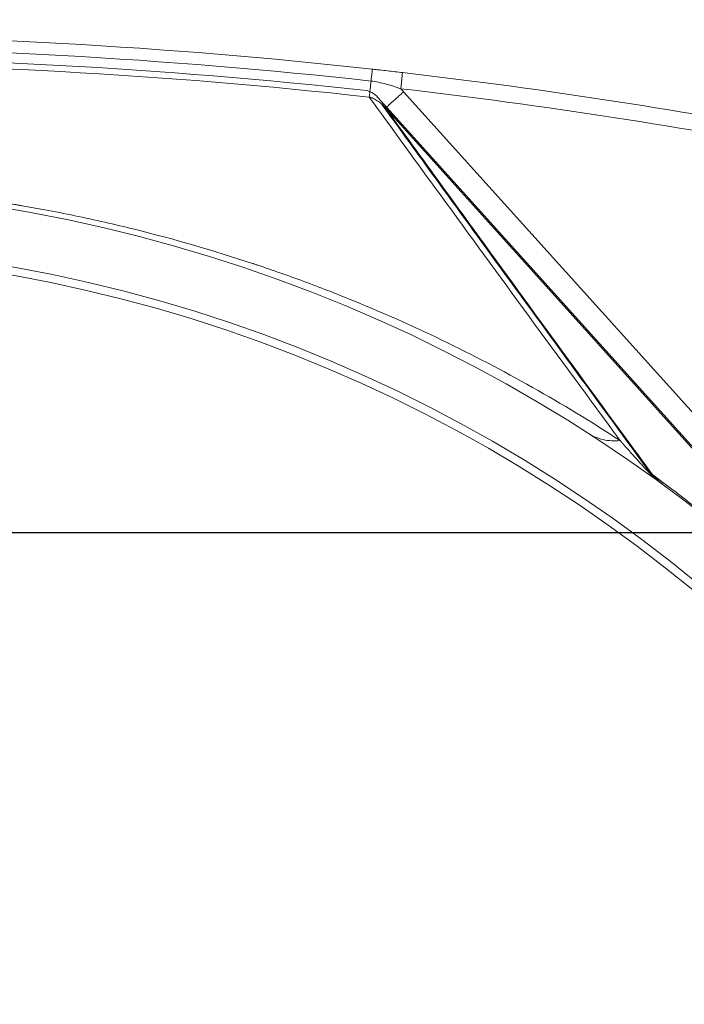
# Model space of a CAD drawing. Header units: millimetres. Extents: x 19214 to 26510, y -7957 to -532.
# Tile 58 of 150: x 25007 to 25089, y -7323 to -7202. Entities that reach past the tile are written whole.
import ezdxf

# ---------------------------------------------------------------- set-up
doc = ezdxf.new("R2010")
doc.units = ezdxf.units.MM
doc.header["$LTSCALE"] = 0.3175
doc.layers.add('1轮廓实线层', color=7, linetype='Continuous', lineweight=18)
doc.layers.add('7标注层', color=4, linetype='Continuous', lineweight=13)
doc.styles.add('PC_TEXTSTYLE', font='ISOCP.SHX', dxfattribs={"width": 0.707, "bigfont": 'GBCBIG.SHX'})
doc.dimstyles.new('GB_LINEAR', dxfattribs={"dimtxt": 3.5, "dimasz": 3.5, "dimexe": 1, "dimexo": 0, "dimgap": 1.5, "dimtad": 1, "dimdsep": 46, "dimtxsty": 'PC_TEXTSTYLE', "dimcen": 0, "dimclrd": 256, "dimclrt": 3, "dimadec": 0, "dimazin": 2, "dimtp": 0.1, "dimtm": 0.1, "dimtfac": 0.71, "dimtdec": 3, "dimtmove": 0, "dimatfit": 3, "dimfxl": 1, "dimtfill": 1, "dimarcsym": 0})

# ---------------------------------------------------------------- blocks, each defined once
blk = doc.blocks.new('*D56')
at = {"layer": '7标注层', "color": 0, "lineweight": -2, "transparency": 16777216}
for p, q in [((24834.45, -7227), (24834.45, -7158.7)), ((25114.45, -7227), (25114.45, -7158.7))]:
    blk.add_line(p, q, dxfattribs=at)
at = {"layer": '7标注层', "lineweight": -2, "transparency": 16777216}
blk.add_line((24850.2, -7163.2), (25098.7, -7163.2), dxfattribs=at)
at = {"layer": '7标注层', "transparency": 16777216}
for points in [[(24850.2, -7160.58), (24850.2, -7165.83), (24834.45, -7163.2)], [(25098.7, -7165.83), (25098.7, -7160.58), (25114.45, -7163.2)]]:
    blk.add_solid(points, dxfattribs=at)
at = {"layer": 'Defpoints', "color": 0, "transparency": 16777216}
for p in [(25114.45, -7163.2), (24834.45, -7227), (25114.45, -7227)]:
    blk.add_point(p, dxfattribs=at)
at = {"layer": '7标注层', "color": 3, "transparency": 16777216, "insert": (24974.45, -7148.58), "char_height": 15.75, "attachment_point": 5, "style": 'PC_TEXTSTYLE', "bg_fill": 3, "box_fill_scale": 1.1, "bg_fill_color": 257, "bg_fill_transparency": 0}
blk.add_mtext('280', dxfattribs=at)
blk = doc.blocks.new('*D57')
at = {"layer": '7标注层', "color": 0, "lineweight": -2, "transparency": 16777216}
for p, q in [((24794.45, -7247), (24794.45, -7118.2)), ((25154.45, -7247), (25154.45, -7118.2))]:
    blk.add_line(p, q, dxfattribs=at)
at = {"layer": '7标注层', "lineweight": -2, "transparency": 16777216}
blk.add_line((25138.7, -7122.7), (24810.2, -7122.7), dxfattribs=at)
at = {"layer": '7标注层', "transparency": 16777216}
for points in [[(24810.2, -7120.08), (24810.2, -7125.33), (24794.45, -7122.7)], [(25138.7, -7125.33), (25138.7, -7120.08), (25154.45, -7122.7)]]:
    blk.add_solid(points, dxfattribs=at)
at = {"layer": 'Defpoints', "color": 0, "transparency": 16777216}
for p in [(24794.45, -7122.7), (24794.45, -7247), (25154.45, -7247)]:
    blk.add_point(p, dxfattribs=at)
at = {"layer": '7标注层', "color": 3, "transparency": 16777216, "insert": (24974.45, -7108.08), "char_height": 15.75, "attachment_point": 5, "style": 'PC_TEXTSTYLE', "bg_fill": 3, "box_fill_scale": 1.1, "bg_fill_color": 257, "bg_fill_transparency": 0}
blk.add_mtext('360', dxfattribs=at)
blk = doc.blocks.new('*D60')
at = {"layer": '7标注层', "color": 0, "lineweight": -2, "transparency": 16777216}
for p, q in [((24832.45, -7265), (25355.46, -7265)), ((25325.83, -7412.5), (25355.46, -7412.5))]:
    blk.add_line(p, q, dxfattribs=at)
at = {"layer": '7标注层', "lineweight": -2, "transparency": 16777216}
blk.add_line((25350.96, -7396.75), (25350.96, -7280.75), dxfattribs=at)
at = {"layer": '7标注层', "transparency": 16777216}
for points in [[(25353.58, -7280.75), (25348.33, -7280.75), (25350.96, -7265)], [(25348.33, -7396.75), (25353.58, -7396.75), (25350.96, -7412.5)]]:
    blk.add_solid(points, dxfattribs=at)
at = {"layer": 'Defpoints', "color": 0, "transparency": 16777216}
for p in [(24832.45, -7265), (25350.96, -7265), (25325.83, -7412.5)]:
    blk.add_point(p, dxfattribs=at)
at = {"layer": '7标注层', "color": 3, "transparency": 16777216, "insert": (25336.33, -7338.75), "char_height": 15.75, "attachment_point": 5, "rotation": 90, "style": 'PC_TEXTSTYLE', "bg_fill": 3, "box_fill_scale": 1.1, "bg_fill_color": 257, "bg_fill_transparency": 0}
blk.add_mtext('147.5', dxfattribs=at)

msp = doc.modelspace()

# ---------------------------------------------------------------- linework, layer by layer
at = {"layer": '1轮廓实线层'}
for p, q in [((25054.238, -7210.32), (25054.469, -7208.333)), ((25054.601, -7210.693), (25100.699, -7261.89)), ((25051.426, -7211.385), (25098.601, -7263.778)), ((25098.474, -7263.893), (25052.376, -7212.697))]:
    msp.add_line(p, q, dxfattribs=at)
for radius in [183, 182]:
    msp.add_circle((24974.452, -7412.501), radius, dxfattribs=at)
for centre, radius, start, end in [((24974.303, -7899.701), 696, 83.694066, 96.305935), ((24974.303, -7899.701), 694.519, 83.694066, 96.305935), ((24974.303, -7899.701), 693.292, 83.727913, 96.27202), ((24974.303, -7899.701), 692.536, 83.694064, 96.305936), ((24974.303, -7899.701), 696, 74.660259, 83.385986), ((24974.303, -7899.701), 696, 74.660259, 83.385986), ((24974.303, -7899.701), 694, 74.660259, 83.385986), ((24974.452, -7412.501), 190, 6.89064, 353.10936)]:
    msp.add_arc(centre, radius, start, end, dxfattribs=at)
for points, knots in [([(25050.588, -7209.384), (25050.599, -7209.279), (25050.61, -7209.177), (25050.632, -7208.98), (25050.643, -7208.885), (25050.663, -7208.705), (25050.672, -7208.619), (25050.69, -7208.461), (25050.698, -7208.388), (25050.712, -7208.257), (25050.719, -7208.198), (25050.73, -7208.096), (25050.735, -7208.052), (25050.742, -7207.983), (25050.745, -7207.956), (25050.749, -7207.921), (25050.75, -7207.912), (25050.75, -7207.912)], [0, 0, 0, 0, 0.1251117, 0.1251117, 0.2502233, 0.2502233, 0.375335, 0.375335, 0.5004466, 0.5004466, 0.6255583, 0.6255583, 0.7506699, 0.7506699, 0.8757816, 0.8757816, 1, 1, 1, 1]), ([(25050.75, -7207.912), (25050.906, -7207.929), (25051.061, -7207.947), (25051.371, -7207.981), (25051.526, -7207.998), (25051.991, -7208.05), (25052.3, -7208.085), (25052.919, -7208.155), (25053.229, -7208.191), (25053.848, -7208.261), (25054.158, -7208.297), (25054.469, -7208.333)], [0, 0, 0, 0, 0.125, 0.125, 0.25, 0.25, 0.5, 0.5, 0.75, 0.75, 1, 1, 1, 1]), ([(25050.37, -7211.356), (25050.379, -7211.268), (25050.392, -7211.156), (25050.421, -7210.891), (25050.438, -7210.738), (25050.476, -7210.398), (25050.496, -7210.211), (25050.54, -7209.813), (25050.563, -7209.602), (25050.588, -7209.384)], [0, 0, 0, 0, 0.25, 0.25, 0.5, 0.5, 0.75, 0.75, 1, 1, 1, 1]), ([(25054.238, -7210.32), (25054.09, -7210.268), (25053.792, -7210.165), (25053.493, -7210.066), (25053.044, -7209.921), (25052.743, -7209.83), (25052.137, -7209.665), (25051.832, -7209.592), (25051.215, -7209.468), (25050.903, -7209.419), (25050.588, -7209.384)], [0, 0, 0, 0, 0.125, 0.25, 0.25, 0.5, 0.5, 0.75, 0.75, 1, 1, 1, 1]), ([(25051.426, -7211.385), (25051.21, -7211.147), (25050.961, -7210.95), (25050.478, -7210.691), (25050.266, -7210.61), (25050.046, -7210.558)], [0, 0, 0, 0, 0.5868311, 0.5868311, 1, 1, 1, 1]), ([(25052.376, -7212.697), (25052.384, -7212.689), (25052.406, -7212.669), (25052.476, -7212.607), (25052.523, -7212.564), (25052.642, -7212.457), (25052.714, -7212.393), (25052.878, -7212.244), (25052.971, -7212.161), (25053.176, -7211.977), (25053.287, -7211.877), (25053.524, -7211.663), (25053.649, -7211.55), (25053.91, -7211.316), (25054.045, -7211.194), (25054.321, -7210.946), (25054.461, -7210.819), (25054.601, -7210.693)], [0, 0, 0, 0, 0.125, 0.125, 0.25, 0.25, 0.375, 0.375, 0.5, 0.5, 0.625, 0.625, 0.75, 0.75, 0.875, 0.875, 1, 1, 1, 1]), ([(25052.376, -7212.697), (25052.372, -7212.692), (25052.368, -7212.687), (25052.359, -7212.678), (25052.347, -7212.663), (25052.318, -7212.63), (25052.259, -7212.564), (25052.208, -7212.509), (25052.103, -7212.4), (25052.031, -7212.33), (25051.883, -7212.194), (25051.807, -7212.128), (25051.649, -7212.001), (25051.568, -7211.94), (25051.443, -7211.853), (25051.4, -7211.824), (25051.314, -7211.769), (25051.27, -7211.742), (25051.138, -7211.664), (25051.047, -7211.615), (25050.908, -7211.548), (25050.861, -7211.527), (25050.765, -7211.486), (25050.669, -7211.448), (25050.571, -7211.414), (25050.496, -7211.391), (25050.458, -7211.379), (25050.414, -7211.367), (25050.392, -7211.361), (25050.382, -7211.359), (25050.376, -7211.357), (25050.373, -7211.356), (25050.37, -7211.356)], [0, 0, 0, 0, 0.0078125, 0.0078125, 0.015625, 0.03125, 0.0625, 0.125, 0.125, 0.25, 0.25, 0.375, 0.375, 0.5, 0.5, 0.5625, 0.5625, 0.625, 0.625, 0.75, 0.75, 0.8125, 0.8125, 0.875, 0.9375, 0.9375, 0.96875, 0.984375, 0.9921875, 0.9960937, 0.9960937, 1, 1, 1, 1]), ([(25050.37, -7211.356), (25053.045, -7215.043), (25055.738, -7218.748), (25062.051, -7227.421), (25065.686, -7232.404), (25073.029, -7242.447), (25076.737, -7247.508), (25080.743, -7252.959), (25080.999, -7253.308), (25081.255, -7253.656)], [0, 0, 0, 0, 0.2668223, 0.2668223, 0.6213207, 0.6213207, 0.9758192, 0.9758192, 1, 1, 1, 1]), ([(25051.863, -7212.178), (25056.328, -7218.348), (25060.838, -7224.565), (25071.908, -7239.782), (25078.52, -7248.837), (25085.262, -7258.026)], [0, 0, 0, 0, 0.4119951, 0.4119951, 1, 1, 1, 1]), ([(25085.28, -7257.885), (25084.135, -7256.323), (25082.993, -7254.766), (25078.121, -7248.111), (25074.427, -7243.053), (25067.112, -7233.014), (25063.491, -7228.033), (25057.378, -7219.606), (25054.869, -7216.144), (25052.376, -7212.697)], [0, 0, 0, 0, 0.1012451, 0.1012451, 0.4337005, 0.4337005, 0.766156, 0.766156, 1, 1, 1, 1]), ([(24867.08, -7254.026), (24870.588, -7251.722), (24877.739, -7247.347), (24888.84, -7241.497), (24896.471, -7238.081), (24902.272, -7235.705), (24905.193, -7234.563), (24908.633, -7233.312), (24910.361, -7232.707), (24911.227, -7232.409), (24911.66, -7232.262), (24911.877, -7232.189), (24911.985, -7232.152), (24912.04, -7232.134), (24912.067, -7232.125), (24912.08, -7232.12), (24912.087, -7232.118), (24912.09, -7232.117), (24912.092, -7232.116), (24912.093, -7232.116), (24912.093, -7232.116), (24912.094, -7232.116), (24912.094, -7232.116), (24917.08, -7230.437), (24922.123, -7228.962), (24932.298, -7226.425), (24937.43, -7225.363), (24947.761, -7223.656), (24952.96, -7223.01), (24960.79, -7222.357), (24963.406, -7222.192), (24967.335, -7222.023), (24969.301, -7221.958), (24971.597, -7221.917), (24972.745, -7221.905), (24973.319, -7221.901), (24973.606, -7221.9), (24973.75, -7221.899), (24973.822, -7221.899), (24973.858, -7221.899), (24973.876, -7221.899), (24973.885, -7221.899), (24973.889, -7221.899), (24973.891, -7221.899), (24973.892, -7221.899), (24973.893, -7221.899), (24979.382, -7221.883), (24984.867, -7222.099), (24995.8, -7222.99), (25001.248, -7223.667), (25006.666, -7224.572), (25006.666, -7224.573), (25006.667, -7224.573), (25006.669, -7224.573), (25006.673, -7224.574), (25006.682, -7224.575), (25006.699, -7224.578), (25006.733, -7224.584), (25006.801, -7224.595), (25006.937, -7224.618), (25007.208, -7224.664), (25007.752, -7224.757), (25008.838, -7224.946), (25011.007, -7225.341), (25015.332, -7226.194), (25019.017, -7227.032), (25026.353, -7228.851), (25031.198, -7230.253), (25035.989, -7231.842), (25035.989, -7231.842), (25035.99, -7231.842), (25035.99, -7231.843), (25035.992, -7231.843), (25035.995, -7231.844), (25036.002, -7231.846), (25036.016, -7231.851), (25036.043, -7231.86), (25036.098, -7231.878), (25036.207, -7231.914), (25036.425, -7231.987), (25036.86, -7232.133), (25037.731, -7232.428), (25039.468, -7233.027), (25042.926, -7234.268), (25045.862, -7235.402), (25051.695, -7237.763), (25059.368, -7241.16), (25070.532, -7246.989), (25077.726, -7251.355), (25081.255, -7253.656)], [0, 0, 0, 0, 0.0625, 0.125, 0.1875, 0.1875, 0.21875, 0.234375, 0.2421875, 0.2460937, 0.2480469, 0.2490234, 0.2495117, 0.2497559, 0.2498779, 0.249939, 0.2499695, 0.2499847, 0.2499924, 0.2499962, 0.2499981, 0.2499981, 0.25, 0.25, 0.3125, 0.3125, 0.375, 0.375, 0.4375, 0.4375, 0.46875, 0.46875, 0.484375, 0.4921875, 0.4960937, 0.4980469, 0.4990234, 0.4995117, 0.4997559, 0.4998779, 0.499939, 0.4999695, 0.4999847, 0.4999924, 0.4999924, 0.5, 0.5, 0.5625, 0.5625, 0.625, 0.625, 0.6250076, 0.6250076, 0.6250153, 0.6250305, 0.625061, 0.6251221, 0.6252441, 0.6254883, 0.6259766, 0.6269531, 0.6289062, 0.6328125, 0.640625, 0.65625, 0.6875, 0.6875, 0.75, 0.75, 0.7500038, 0.7500038, 0.7500076, 0.7500153, 0.7500305, 0.750061, 0.7501221, 0.7502441, 0.7504883, 0.7509766, 0.7519531, 0.7539062, 0.7578125, 0.765625, 0.78125, 0.8125, 0.8125, 0.875, 0.9375, 1, 1, 1, 1]), ([(25077.373, -7252.791), (25077.644, -7252.966), (25077.933, -7253.118), (25078.54, -7253.37), (25078.859, -7253.471), (25079.517, -7253.618), (25079.857, -7253.664), (25080.549, -7253.701), (25080.902, -7253.692), (25081.255, -7253.656)], [0, 0, 0, 0, 0.25, 0.25, 0.5, 0.5, 0.75, 0.75, 1, 1, 1, 1]), ([(25081.255, -7253.656), (25081.287, -7253.692), (25081.35, -7253.762), (25081.444, -7253.868), (25081.537, -7253.972), (25081.629, -7254.075), (25081.719, -7254.176), (25081.809, -7254.276), (25081.897, -7254.375), (25081.984, -7254.472), (25082.07, -7254.568), (25082.155, -7254.663), (25082.238, -7254.756), (25082.321, -7254.848), (25082.402, -7254.939), (25082.482, -7255.028), (25082.56, -7255.116), (25082.638, -7255.202), (25082.714, -7255.287), (25082.789, -7255.371), (25082.863, -7255.453), (25082.936, -7255.534), (25083.007, -7255.613), (25083.078, -7255.691), (25083.147, -7255.768), (25083.215, -7255.843), (25083.281, -7255.917), (25083.394, -7256.042), (25083.548, -7256.212), (25083.741, -7256.424), (25083.919, -7256.62), (25084.083, -7256.799), (25084.216, -7256.944), (25084.323, -7257.059), (25084.406, -7257.148), (25084.484, -7257.233), (25084.56, -7257.313), (25084.631, -7257.39), (25084.699, -7257.462), (25084.763, -7257.529), (25084.824, -7257.593), (25084.88, -7257.652), (25084.933, -7257.707), (25084.981, -7257.755), (25085.024, -7257.798), (25085.062, -7257.836), (25085.098, -7257.872), (25085.132, -7257.905), (25085.164, -7257.936), (25085.194, -7257.964), (25085.221, -7257.99), (25085.247, -7258.013), (25085.271, -7258.033), (25085.292, -7258.052), (25085.312, -7258.068), (25085.33, -7258.081), (25085.346, -7258.092), (25085.359, -7258.101), (25085.37, -7258.106), (25085.379, -7258.109), (25085.385, -7258.109), (25085.39, -7258.107), (25085.392, -7258.102), (25085.392, -7258.095), (25085.391, -7258.085), (25085.387, -7258.073), (25085.381, -7258.059), (25085.372, -7258.041), (25085.362, -7258.021), (25085.35, -7257.999), (25085.335, -7257.974), (25085.319, -7257.947), (25085.3, -7257.917), (25085.287, -7257.896), (25085.28, -7257.885)], [0, 0, 0, 0, 0.0232112, 0.0460989, 0.0686629, 0.0909033, 0.11282, 0.134413, 0.1556823, 0.1766279, 0.1972497, 0.2175477, 0.2375219, 0.2571722, 0.2764988, 0.2955014, 0.3141802, 0.3325351, 0.350566, 0.3682731, 0.3856562, 0.4027154, 0.4194506, 0.4358619, 0.4519493, 0.4677127, 0.4831521, 0.4982676, 0.5457435, 0.5895007, 0.6295395, 0.6658608, 0.6984664, 0.7170241, 0.7346277, 0.7512777, 0.7669747, 0.7817197, 0.7955135, 0.8083575, 0.8202533, 0.831203, 0.8412092, 0.8502756, 0.857458, 0.8640894, 0.8701739, 0.875717, 0.8807257, 0.8852098, 0.8891829, 0.8926644, 0.8956837, 0.8982853, 0.9005392, 0.9025516, 0.9044695, 0.9064609, 0.9086772, 0.9112301, 0.9141934, 0.9176146, 0.9215244, 0.9259435, 0.9308861, 0.9363623, 0.9423797, 0.9489439, 0.9560591, 0.9637288, 0.9719558, 0.9807421, 0.9900897, 1, 1, 1, 1]), ([(25086.789, -7259.268), (25086.513, -7259.066), (25086.249, -7258.849), (25085.87, -7258.502), (25085.747, -7258.383), (25085.568, -7258.2), (25085.509, -7258.138), (25085.393, -7258.012), (25085.336, -7257.949), (25085.28, -7257.885)], [0, 0, 0, 0, 0.5, 0.5, 0.75, 0.75, 0.875, 0.875, 1, 1, 1, 1])]:
    msp.add_open_spline(points, degree=3, knots=knots, dxfattribs=at)
for points, degree in [([(25054.238, -7210.32), (25054.364, -7210.439), (25054.484, -7210.563), (25054.601, -7210.693)], 3), ([(25085.28, -7257.885), (25090.723, -7261.875), (25095.885, -7266.224)], 2)]:
    msp.add_open_spline(points, degree=degree, dxfattribs=at)

# ---------------------------------------------------------------- next in the draw order: dimensions: what is measured, and where the dimension line sits
at = {"layer": '7标注层'}
dim = msp.add_linear_dim(base=(25114.452, -7163.201), p1=(24834.452, -7227.001), p2=(25114.452, -7227.001), dimstyle='GB_LINEAR', override={"dimscale": 4.5, "dimgap": 1.5, "dimtad": 1, "dimjust": 0, "dimdec": 2, "dimlfac": 1, "dimse1": 0, "dimse2": 0, "dimsd1": 0, "dimsd2": 0, "dimclrd": 256, "dimclre": 0, "dimtofl": 1}, dxfattribs=at)
dim.commit()
dim.dimension.update_dxf_attribs({"geometry": '*D56', "text_midpoint": (24974.452, -7148.576)})
dim = msp.add_linear_dim(base=(25350.957, -7265.001), p1=(25325.833, -7412.501), p2=(24832.452, -7265.001), angle=90, dimstyle='GB_LINEAR', override={"dimscale": 4.5, "dimgap": 1.5, "dimtad": 1, "dimjust": 0, "dimdec": 2, "dimlfac": 1, "dimse1": 0, "dimse2": 0, "dimsd1": 0, "dimsd2": 0, "dimclrd": 256, "dimclre": 0, "dimtofl": 1}, dxfattribs=at)
dim.commit()
dim.dimension.update_dxf_attribs({"geometry": '*D60', "text_midpoint": (25336.332, -7338.751)})

# ---------------------------------------------------------------- next in the draw order: dimensions: what is measured, and where the dimension line sits
dim = msp.add_linear_dim(base=(24794.452, -7122.701), p1=(25154.452, -7247.001), p2=(24794.452, -7247.001), dimstyle='GB_LINEAR', override={"dimscale": 4.5, "dimgap": 1.5, "dimtad": 1, "dimjust": 0, "dimdec": 2, "dimlfac": 1, "dimse1": 0, "dimse2": 0, "dimsd1": 0, "dimsd2": 0, "dimclrd": 256, "dimclre": 0, "dimtofl": 1}, dxfattribs=at)
dim.commit()
dim.dimension.update_dxf_attribs({"geometry": '*D57', "text_midpoint": (24974.452, -7108.076)})

doc.saveas('drawing.dxf')
